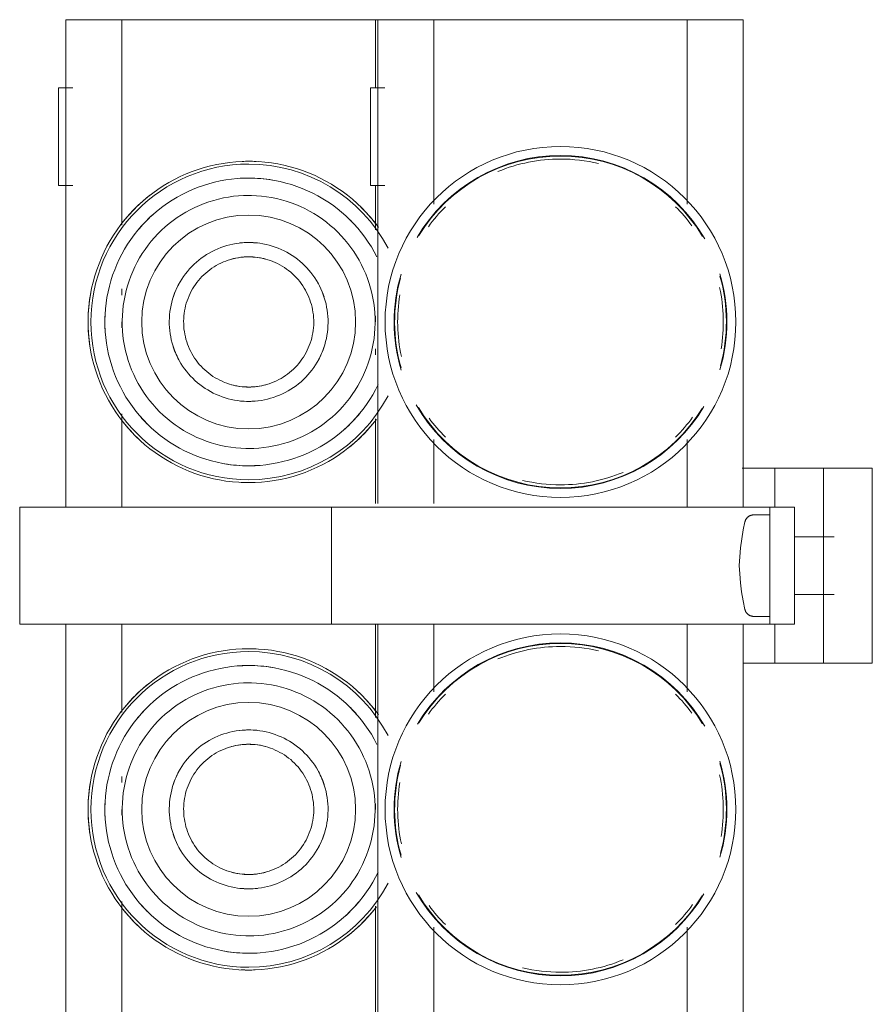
# Model space of a CAD drawing. Header units: millimetres. Extents: x 25610 to 48924, y 4737 to 39616.
# Tile 35 of 73: x 33572 to 33659, y 36731 to 36832. Entities that reach past the tile are written whole.
import ezdxf

# ---------------------------------------------------------------- set-up
doc = ezdxf.new("R2010")
doc.units = ezdxf.units.MM
doc.linetypes.add('ADSK_Скрыто', pattern=[300, 150, -150])
doc.layers.add('A-DETL-____-HDLN', color=90, linetype='ADSK_Скрыто', lineweight=9)
doc.layers.add('M-EQPM-____-OTLN', color=50, linetype='Continuous', lineweight=20)

# ---------------------------------------------------------------- blocks, each defined once
blk = doc.blocks.new('ADSK_Коллектор с регулирующими клапанами и расходомерами - N4-1658286-В_Этаж 02_Водопровод')
at = {"layer": 'A-DETL-____-HDLN', "flags": 128}
for points in [[(51.23, -16.96), (51.2, -16.94), (51.17, -16.92), (51.14, -16.9), (51.12, -16.88), (51.09, -16.85), (51.06, -16.83), (51.04, -16.8), (51.01, -16.77), (50.99, -16.75), (50.97, -16.72), (50.95, -16.69), (50.93, -16.66)], [(61.08, -16.64), (61.06, -16.67), (61.04, -16.7), (61.02, -16.73), (61, -16.76), (60.98, -16.79), (60.95, -16.81), (60.93, -16.84), (60.9, -16.86), (60.87, -16.89), (60.84, -16.91), (60.82, -16.93), (60.79, -16.95), (60.75, -16.97)]]:
    blk.add_lwpolyline(points, dxfattribs=at)
at = {"layer": 'M-EQPM-____-OTLN'}
for p, q in [((46, -5.17), (46, -4)), ((46, -4), (56, -4)), ((56, -4), (66, -4)), ((66, -4), (66, -5.17)), ((46, -6.66), (46, -5.17)), ((66, -5.17), (66, -6.66)), ((46, -6.66), (46, -9)), ((66, -9), (66, -6.66)), ((53.04, -7.93), (53.04, -12)), ((58.96, -12), (58.96, -7.93)), ((46, -9), (66, -9)), ((46, -10.17), (46, -9)), ((66, -9), (66, -10.17)), ((46, -11.66), (46, -10.17)), ((66, -10.17), (66, -11.66)), ((46, -11.66), (46, -14)), ((50, -14.5), (50, -12)), ((62, -12), (50, -12)), ((62, -12), (62, -14.5)), ((66, -14), (66, -11.66)), ((46, -14), (50, -14)), ((46, -17.36), (46, -14)), ((62, -14), (66, -14)), ((66, -14), (66, -17.25)), ((50, -18.5), (50, -14.5)), ((50, -14.5), (62, -14.5)), ((50.8, -14.5), (50.8, -16.19)), ((61.2, -16.19), (61.2, -14.5)), ((62, -14.5), (62, -18.5)), ((50, -17.25), (0, -17.25)), ((0, -17.25), (0, -22.45)), ((199.99, -17.25), (62, -17.25)), ((50, -53), (50, -18.5)), ((62, -18.5), (62, -53)), ((0, -23), (0, -22.45)), ((18.93, -23), (0, -23)), ((0, -23), (0, -24)), ((50, -23), (43.07, -23)), ((68.93, -23), (62, -23)), ((118.93, -23), (93.07, -23)), ((0, -48), (0, -24)), ((0, -48), (0, -49)), ((0, -49), (18.93, -49)), ((0, -49.55), (0, -49)), ((43.07, -49), (49.62, -49)), ((62, -49), (68.93, -49)), ((93.07, -49), (118.93, -49)), ((0, -49.55), (0, -54.75)), ((50, -53), (50, -59.5)), ((62, -59.5), (62, -53)), ((7, -54.03), (7, -55.5)), ((17, -55.5), (17, -54.03)), ((0, -54.75), (49.62, -54.75)), ((0, -55), (0, -54.75)), ((7, -55), (0, -55)), ((0, -55), (0, -56)), ((7, -55.5), (17, -55.5)), ((21.56, -55), (17, -55)), ((31, -55), (30.39, -55)), ((34.38, -55), (33.76, -55)), ((49.62, -55), (40.94, -55)), ((62, -54.75), (199.99, -54.75)), ((71.56, -55), (62, -55)), ((81, -55), (80.39, -55)), ((121.56, -55), (90.94, -55)), ((0, -80), (0, -56)), ((50, -59.5), (62, -59.5)), ((50, -85), (50, -59.5)), ((62, -59.5), (62, -85)), ((0, -80), (0, -81)), ((0, -81), (21.06, -81)), ((0, -81.55), (0, -81)), ((0, -81.55), (0, -86.75)), ((27.62, -81), (28.24, -81)), ((31, -81), (31.61, -81)), ((40.44, -81), (50, -81)), ((62, -81), (71.06, -81)), ((77.62, -81), (78.24, -81)), ((81, -81), (81.61, -81)), ((90.44, -81), (121.06, -81)), ((50, -85), (50, -91.5)), ((62, -91.5), (62, -85)), ((0, -86.75), (50, -86.75)), ((7, -86.03), (7, -87.5)), ((17, -87.5), (17, -86.03)), ((62, -86.75), (199.99, -86.75)), ((7, -87.5), (17, -87.5)), ((50, -91.5), (62, -91.5))]:
    blk.add_line(p, q, dxfattribs=at)
at = {"layer": 'M-EQPM-____-OTLN', "flags": 128}
for points in [[(51.5, -17.07), (51.46, -17.06), (51.43, -17.05), (51.39, -17.04), (51.36, -17.03), (51.33, -17.01), (51.3, -17), (51.26, -16.98), (51.23, -16.96), (51.2, -16.94), (51.17, -16.92), (51.14, -16.9), (51.12, -16.88), (51.09, -16.85), (51.06, -16.83), (51.04, -16.8), (51.01, -16.77), (50.99, -16.75), (50.97, -16.72), (50.95, -16.69), (50.93, -16.66), (50.91, -16.63), (50.89, -16.59), (50.88, -16.56), (50.87, -16.53), (50.85, -16.49), (50.84, -16.46), (50.83, -16.42), (50.82, -16.39), (50.82, -16.35), (50.81, -16.32), (50.8, -16.28), (50.8, -16.25), (50.8, -16.21), (50.8, -16.19)], [(56, -17.65), (55.08, -17.61), (54.16, -17.52), (53.24, -17.4), (52.33, -17.25), (51.5, -17.07)], [(60.5, -17.07), (59.6, -17.26), (58.69, -17.41), (57.77, -17.53), (56.85, -17.61), (56, -17.65)], [(61.2, -16.19), (61.2, -16.23), (61.2, -16.26), (61.19, -16.3), (61.19, -16.33), (61.18, -16.37), (61.17, -16.4), (61.16, -16.44), (61.15, -16.47), (61.14, -16.51), (61.13, -16.54), (61.11, -16.57), (61.1, -16.61), (61.08, -16.64), (61.06, -16.67), (61.04, -16.7), (61.02, -16.73), (61, -16.76), (60.98, -16.79), (60.95, -16.81), (60.93, -16.84), (60.9, -16.86), (60.87, -16.89), (60.84, -16.91), (60.82, -16.93), (60.79, -16.95), (60.75, -16.97), (60.72, -16.99), (60.69, -17), (60.66, -17.02), (60.62, -17.03), (60.59, -17.04), (60.56, -17.05), (60.52, -17.06), (60.5, -17.07)], [(21.3, -54.67), (20.77, -55.07), (20.27, -55.49), (19.77, -55.93), (19.3, -56.39), (18.85, -56.87), (18.41, -57.36), (17.99, -57.87), (17.6, -58.4), (17.23, -58.95), (16.88, -59.5), (16.55, -60.07), (16.24, -60.66), (15.96, -61.25), (15.7, -61.86), (15.47, -62.48), (15.26, -63.1), (15.08, -63.74), (14.92, -64.38), (14.79, -65.02), (14.68, -65.67), (14.6, -66.33), (14.55, -66.99), (14.52, -67.64), (14.52, -68)], [(24.33, -54.84), (23.81, -55.12), (23.3, -55.41), (22.8, -55.73), (22.32, -56.07), (21.85, -56.43), (21.39, -56.8), (20.95, -57.2), (20.53, -57.61), (20.12, -58.03), (19.73, -58.48), (19.36, -58.93), (19, -59.41), (18.67, -59.89), (18.36, -60.39), (18.06, -60.91), (17.79, -61.43), (17.54, -61.96), (17.31, -62.5), (17.1, -63.06), (16.91, -63.62), (16.75, -64.18), (16.61, -64.76), (16.49, -65.34), (16.39, -65.92), (16.32, -66.5), (16.27, -67.09), (16.25, -67.68), (16.24, -68)], [(43.98, -68), (43.97, -67.48), (43.94, -66.96), (43.89, -66.45), (43.81, -65.93), (43.72, -65.42), (43.61, -64.92), (43.47, -64.41), (43.32, -63.92), (43.15, -63.43), (42.95, -62.95), (42.74, -62.47), (42.51, -62.01), (42.26, -61.55), (42, -61.11), (41.71, -60.67), (41.41, -60.25), (41.09, -59.84), (40.76, -59.44), (40.41, -59.06), (40.04, -58.69), (39.66, -58.34), (39.27, -58), (38.86, -57.67), (38.44, -57.37), (38.01, -57.08), (37.57, -56.81), (37.12, -56.55), (36.65, -56.32), (36.18, -56.1), (35.7, -55.9), (35.22, -55.73), (34.72, -55.57), (34.22, -55.43), (33.72, -55.31), (33.21, -55.21), (32.69, -55.13), (32.18, -55.08), (31.66, -55.04), (31.14, -55.02), (30.62, -55.03), (30.1, -55.05), (29.59, -55.1), (29.07, -55.17), (28.56, -55.25), (28.05, -55.36), (27.55, -55.49), (27.05, -55.64), (26.56, -55.8), (26.08, -55.99), (25.6, -56.2), (25.13, -56.42), (24.67, -56.67), (24.23, -56.93), (23.79, -57.21), (23.36, -57.51), (22.95, -57.82), (22.55, -58.15), (22.16, -58.5), (21.79, -58.86), (21.43, -59.23), (21.09, -59.62), (20.76, -60.03), (20.45, -60.44), (20.16, -60.87), (19.88, -61.31), (19.62, -61.76), (19.38, -62.22), (19.16, -62.69), (18.96, -63.17), (18.77, -63.65), (18.61, -64.14), (18.46, -64.64), (18.34, -65.15), (18.24, -65.66), (18.15, -66.17), (18.09, -66.68), (18.05, -67.2), (18.02, -67.72), (18.02, -68)], [(45.76, -68), (45.74, -67.41), (45.71, -66.82), (45.65, -66.23), (45.57, -65.65), (45.46, -65.07), (45.33, -64.49), (45.18, -63.92), (45.01, -63.36), (44.81, -62.8), (44.59, -62.25), (44.35, -61.71), (44.09, -61.19), (43.81, -60.67), (43.5, -60.16), (43.18, -59.67), (42.84, -59.19), (42.47, -58.72), (42.09, -58.27), (41.7, -57.83), (41.28, -57.41), (40.85, -57.01), (40.4, -56.63), (39.94, -56.26), (39.46, -55.91), (38.97, -55.58), (38.47, -55.27), (37.95, -54.99), (37.43, -54.72)], [(47.48, -68), (47.47, -67.34), (47.43, -66.68), (47.36, -66.03), (47.27, -65.37), (47.15, -64.73), (47.01, -64.08), (46.84, -63.44), (46.65, -62.82), (46.43, -62.19), (46.18, -61.58), (45.91, -60.98), (45.62, -60.39), (45.3, -59.81), (44.97, -59.24), (44.6, -58.69), (44.22, -58.16), (43.82, -57.64), (43.39, -57.13), (42.95, -56.64), (42.48, -56.18), (42, -55.73), (41.5, -55.3), (40.99, -54.89)], [(71.3, -54.67), (70.77, -55.07), (70.27, -55.49), (69.77, -55.93), (69.3, -56.39), (68.85, -56.87), (68.41, -57.36), (67.99, -57.87), (67.6, -58.4), (67.23, -58.95), (66.88, -59.5), (66.55, -60.07), (66.24, -60.66), (65.96, -61.25), (65.7, -61.86), (65.47, -62.48), (65.26, -63.1), (65.08, -63.74), (64.92, -64.38), (64.79, -65.02), (64.68, -65.67), (64.6, -66.33), (64.55, -66.99), (64.52, -67.64), (64.52, -68)], [(74.33, -54.84), (73.81, -55.12), (73.3, -55.41), (72.8, -55.73), (72.32, -56.07), (71.85, -56.43), (71.39, -56.8), (70.95, -57.2), (70.53, -57.61), (70.12, -58.03), (69.73, -58.48), (69.36, -58.93), (69, -59.41), (68.67, -59.89), (68.36, -60.39), (68.06, -60.91), (67.79, -61.43), (67.54, -61.96), (67.31, -62.5), (67.1, -63.06), (66.91, -63.62), (66.75, -64.18), (66.61, -64.76), (66.49, -65.34), (66.39, -65.92), (66.32, -66.5), (66.27, -67.09), (66.25, -67.68), (66.24, -68)], [(93.98, -68), (93.97, -67.48), (93.94, -66.96), (93.89, -66.45), (93.81, -65.93), (93.72, -65.42), (93.61, -64.92), (93.47, -64.41), (93.32, -63.92), (93.15, -63.43), (92.95, -62.95), (92.74, -62.47), (92.51, -62.01), (92.26, -61.55), (92, -61.11), (91.71, -60.67), (91.41, -60.25), (91.09, -59.84), (90.76, -59.44), (90.41, -59.06), (90.04, -58.69), (89.66, -58.34), (89.27, -58), (88.86, -57.67), (88.44, -57.37), (88.01, -57.08), (87.57, -56.81), (87.12, -56.55), (86.65, -56.32), (86.18, -56.1), (85.7, -55.9), (85.22, -55.73), (84.72, -55.57), (84.22, -55.43), (83.72, -55.31), (83.21, -55.21), (82.69, -55.13), (82.18, -55.08), (81.66, -55.04), (81.14, -55.02), (80.62, -55.03), (80.1, -55.05), (79.59, -55.1), (79.07, -55.17), (78.56, -55.25), (78.05, -55.36), (77.55, -55.49), (77.05, -55.64), (76.56, -55.8), (76.08, -55.99), (75.6, -56.2), (75.13, -56.42), (74.67, -56.67), (74.23, -56.93), (73.79, -57.21), (73.36, -57.51), (72.95, -57.82), (72.55, -58.15), (72.16, -58.5), (71.79, -58.86), (71.43, -59.23), (71.09, -59.62), (70.76, -60.03), (70.45, -60.44), (70.16, -60.87), (69.88, -61.31), (69.62, -61.76), (69.38, -62.22), (69.16, -62.69), (68.96, -63.17), (68.77, -63.65), (68.61, -64.14), (68.46, -64.64), (68.34, -65.15), (68.24, -65.66), (68.15, -66.17), (68.09, -66.68), (68.05, -67.2), (68.02, -67.72), (68.02, -68)], [(95.76, -68), (95.74, -67.41), (95.71, -66.82), (95.65, -66.23), (95.57, -65.65), (95.46, -65.07), (95.33, -64.49), (95.18, -63.92), (95.01, -63.36), (94.81, -62.8), (94.59, -62.25), (94.35, -61.71), (94.09, -61.19), (93.81, -60.67), (93.5, -60.16), (93.18, -59.67), (92.84, -59.19), (92.47, -58.72), (92.09, -58.27), (91.7, -57.83), (91.28, -57.41), (90.85, -57.01), (90.4, -56.63), (89.94, -56.26), (89.46, -55.91), (88.97, -55.58), (88.47, -55.27), (87.95, -54.99), (87.43, -54.72)], [(97.48, -68), (97.47, -67.34), (97.43, -66.68), (97.36, -66.03), (97.27, -65.37), (97.15, -64.73), (97.01, -64.08), (96.84, -63.44), (96.65, -62.82), (96.43, -62.19), (96.18, -61.58), (95.91, -60.98), (95.62, -60.39), (95.3, -59.81), (94.97, -59.24), (94.6, -58.69), (94.22, -58.16), (93.82, -57.64), (93.39, -57.13), (92.95, -56.64), (92.48, -56.18), (92, -55.73), (91.5, -55.3), (90.99, -54.89)], [(39.15, -68), (39.14, -67.67), (39.12, -67.35), (39.09, -67.02), (39.05, -66.7), (38.99, -66.38), (38.92, -66.06), (38.83, -65.75), (38.74, -65.44), (38.63, -65.13), (38.51, -64.83), (38.37, -64.53), (38.23, -64.24), (38.07, -63.95), (37.91, -63.67), (37.73, -63.4), (37.54, -63.13), (37.34, -62.88), (37.13, -62.63), (36.91, -62.39), (36.68, -62.15), (36.44, -61.93), (36.19, -61.72), (35.94, -61.52), (35.67, -61.32), (35.4, -61.14), (35.13, -60.97), (34.84, -60.81), (34.55, -60.66), (34.25, -60.53), (33.95, -60.4), (33.65, -60.29), (33.34, -60.19), (33.02, -60.1), (32.71, -60.03), (32.39, -59.97), (32.06, -59.92), (31.74, -59.88), (31.41, -59.86), (31.09, -59.85), (30.76, -59.85), (30.44, -59.87), (30.11, -59.9), (29.79, -59.94), (29.47, -60), (29.15, -60.06), (28.83, -60.14), (28.52, -60.24), (28.21, -60.34), (27.91, -60.46), (27.61, -60.59), (27.31, -60.73), (27.03, -60.88), (26.75, -61.05), (26.47, -61.22), (26.2, -61.41), (25.94, -61.61), (25.69, -61.82), (25.45, -62.03), (25.22, -62.26), (24.99, -62.49), (24.77, -62.74), (24.57, -62.99), (24.37, -63.25), (24.19, -63.52), (24.02, -63.8), (23.85, -64.08), (23.7, -64.37), (23.56, -64.66), (23.44, -64.96), (23.32, -65.27), (23.22, -65.58), (23.13, -65.89), (23.05, -66.21), (22.98, -66.53), (22.93, -66.85), (22.89, -67.17), (22.87, -67.5), (22.85, -67.82), (22.85, -68)], [(89.15, -68), (89.14, -67.67), (89.12, -67.35), (89.09, -67.02), (89.05, -66.7), (88.99, -66.38), (88.92, -66.06), (88.83, -65.75), (88.74, -65.44), (88.63, -65.13), (88.51, -64.83), (88.37, -64.53), (88.23, -64.24), (88.07, -63.95), (87.91, -63.67), (87.73, -63.4), (87.54, -63.13), (87.34, -62.88), (87.13, -62.63), (86.91, -62.39), (86.68, -62.15), (86.44, -61.93), (86.19, -61.72), (85.94, -61.52), (85.67, -61.32), (85.4, -61.14), (85.13, -60.97), (84.84, -60.81), (84.55, -60.66), (84.25, -60.53), (83.95, -60.4), (83.65, -60.29), (83.34, -60.19), (83.02, -60.1), (82.71, -60.03), (82.39, -59.97), (82.06, -59.92), (81.74, -59.88), (81.41, -59.86), (81.09, -59.85), (80.76, -59.85), (80.44, -59.87), (80.11, -59.9), (79.79, -59.94), (79.47, -60), (79.15, -60.06), (78.83, -60.14), (78.52, -60.24), (78.21, -60.34), (77.91, -60.46), (77.61, -60.59), (77.31, -60.73), (77.03, -60.88), (76.75, -61.05), (76.47, -61.22), (76.2, -61.41), (75.94, -61.61), (75.69, -61.82), (75.45, -62.03), (75.22, -62.26), (74.99, -62.49), (74.77, -62.74), (74.57, -62.99), (74.37, -63.25), (74.19, -63.52), (74.02, -63.8), (73.85, -64.08), (73.7, -64.37), (73.56, -64.66), (73.44, -64.96), (73.32, -65.27), (73.22, -65.58), (73.13, -65.89), (73.05, -66.21), (72.98, -66.53), (72.93, -66.85), (72.89, -67.17), (72.87, -67.5), (72.85, -67.82), (72.85, -68)], [(37.68, -68), (37.67, -67.73), (37.65, -67.47), (37.63, -67.2), (37.59, -66.94), (37.54, -66.67), (37.48, -66.41), (37.42, -66.16), (37.34, -65.9), (37.25, -65.65), (37.15, -65.4), (37.04, -65.16), (36.92, -64.92), (36.79, -64.68), (36.66, -64.45), (36.51, -64.23), (36.35, -64.01), (36.19, -63.8), (36.02, -63.6), (35.84, -63.4), (35.65, -63.21), (35.46, -63.03), (35.25, -62.85), (35.04, -62.69), (34.83, -62.53), (34.61, -62.38), (34.38, -62.24), (34.15, -62.11), (33.91, -61.99), (33.67, -61.88), (33.42, -61.78), (33.17, -61.69), (32.91, -61.6), (32.66, -61.53), (32.4, -61.47), (32.13, -61.42), (31.87, -61.38), (31.61, -61.35), (31.34, -61.33), (31.07, -61.32), (30.81, -61.33), (30.54, -61.34), (30.27, -61.36), (30.01, -61.4), (29.74, -61.44), (29.48, -61.5), (29.22, -61.56), (28.97, -61.64), (28.72, -61.73), (28.47, -61.82), (28.22, -61.93), (27.98, -62.05), (27.75, -62.17), (27.52, -62.31), (27.29, -62.45), (27.07, -62.6), (26.86, -62.76), (26.65, -62.93), (26.45, -63.11), (26.26, -63.3), (26.08, -63.49), (25.9, -63.69), (25.73, -63.9), (25.57, -64.11), (25.42, -64.33), (25.28, -64.56), (25.15, -64.79), (25.02, -65.03), (24.91, -65.27), (24.8, -65.51), (24.71, -65.76), (24.63, -66.02), (24.55, -66.27), (24.49, -66.53), (24.43, -66.79), (24.39, -67.06), (24.36, -67.32), (24.34, -67.59), (24.33, -67.86), (24.32, -68)], [(87.68, -68), (87.67, -67.73), (87.65, -67.47), (87.63, -67.2), (87.59, -66.94), (87.54, -66.67), (87.48, -66.41), (87.42, -66.16), (87.34, -65.9), (87.25, -65.65), (87.15, -65.4), (87.04, -65.16), (86.92, -64.92), (86.79, -64.68), (86.66, -64.45), (86.51, -64.23), (86.35, -64.01), (86.19, -63.8), (86.02, -63.6), (85.84, -63.4), (85.65, -63.21), (85.46, -63.03), (85.25, -62.85), (85.04, -62.69), (84.83, -62.53), (84.61, -62.38), (84.38, -62.24), (84.15, -62.11), (83.91, -61.99), (83.67, -61.88), (83.42, -61.78), (83.17, -61.69), (82.91, -61.6), (82.66, -61.53), (82.4, -61.47), (82.13, -61.42), (81.87, -61.38), (81.61, -61.35), (81.34, -61.33), (81.07, -61.32), (80.81, -61.33), (80.54, -61.34), (80.27, -61.36), (80.01, -61.4), (79.74, -61.44), (79.48, -61.5), (79.22, -61.56), (78.97, -61.64), (78.72, -61.73), (78.47, -61.82), (78.22, -61.93), (77.98, -62.05), (77.75, -62.17), (77.52, -62.31), (77.29, -62.45), (77.07, -62.6), (76.86, -62.76), (76.65, -62.93), (76.45, -63.11), (76.26, -63.3), (76.08, -63.49), (75.9, -63.69), (75.73, -63.9), (75.57, -64.11), (75.42, -64.33), (75.28, -64.56), (75.15, -64.79), (75.02, -65.03), (74.91, -65.27), (74.8, -65.51), (74.71, -65.76), (74.63, -66.02), (74.55, -66.27), (74.49, -66.53), (74.43, -66.79), (74.39, -67.06), (74.36, -67.32), (74.34, -67.59), (74.33, -67.86), (74.32, -68)], [(14.52, -68), (14.53, -68.66), (14.57, -69.32), (14.64, -69.97), (14.73, -70.63), (14.85, -71.27), (14.99, -71.92), (15.16, -72.56), (15.35, -73.18), (15.57, -73.81), (15.82, -74.42), (16.09, -75.02), (16.38, -75.61), (16.7, -76.19), (17.03, -76.76), (17.4, -77.31), (17.78, -77.84), (18.18, -78.36), (18.61, -78.87), (19.05, -79.36), (19.52, -79.82), (20, -80.27), (20.5, -80.7), (21.01, -81.11), (21.55, -81.5), (22.09, -81.87), (22.66, -82.21), (23.23, -82.54), (23.82, -82.84), (24.42, -83.11), (25.03, -83.36), (25.65, -83.59), (26.27, -83.79), (26.91, -83.97), (27.55, -84.12), (28.2, -84.24), (28.85, -84.34), (29.51, -84.42), (30.16, -84.46), (30.82, -84.48), (31.48, -84.48), (32.14, -84.44), (32.8, -84.38), (33.45, -84.3), (34.1, -84.19), (34.74, -84.05), (35.38, -83.89), (36.02, -83.7), (36.64, -83.49), (37.25, -83.25), (37.86, -82.99), (38.45, -82.7), (39.04, -82.39), (39.6, -82.06), (40.16, -81.7), (40.7, -81.33), (41.23, -80.93), (41.73, -80.51), (42.23, -80.07), (42.7, -79.61), (43.15, -79.13), (43.59, -78.64), (44.01, -78.13), (44.4, -77.6), (44.77, -77.05), (45.12, -76.5), (45.45, -75.93), (45.76, -75.34), (46.04, -74.75), (46.3, -74.14), (46.53, -73.52), (46.74, -72.9), (46.92, -72.26), (47.08, -71.62), (47.21, -70.98), (47.32, -70.33), (47.4, -69.67), (47.45, -69.01), (47.48, -68.36), (47.48, -68)], [(16.24, -68), (16.26, -68.59), (16.29, -69.18), (16.35, -69.77), (16.43, -70.35), (16.54, -70.93), (16.67, -71.51), (16.82, -72.08), (16.99, -72.64), (17.19, -73.2), (17.41, -73.75), (17.65, -74.29), (17.91, -74.81), (18.19, -75.33), (18.5, -75.84), (18.82, -76.33), (19.16, -76.81), (19.53, -77.28), (19.91, -77.73), (20.3, -78.17), (20.72, -78.59), (21.15, -78.99), (21.6, -79.37), (22.06, -79.74), (22.54, -80.09), (23.03, -80.42), (23.53, -80.73), (24.05, -81.01), (24.57, -81.28), (25.11, -81.53), (25.65, -81.75), (26.21, -81.96), (26.77, -82.14), (27.34, -82.29), (27.91, -82.43), (28.49, -82.54), (29.08, -82.63), (29.66, -82.69), (30.25, -82.74), (30.84, -82.75), (31.43, -82.75), (32.02, -82.72), (32.61, -82.67), (33.19, -82.59), (33.78, -82.49), (34.35, -82.37), (34.92, -82.22), (35.49, -82.06), (36.05, -81.87), (36.6, -81.65), (37.14, -81.42), (37.67, -81.16), (38.19, -80.88), (38.7, -80.59), (39.2, -80.27), (39.68, -79.93), (40.15, -79.57), (40.61, -79.2), (41.05, -78.8), (41.47, -78.39), (41.88, -77.97), (42.27, -77.52), (42.64, -77.07), (43, -76.59), (43.33, -76.11), (43.64, -75.61), (43.94, -75.09), (44.21, -74.57), (44.46, -74.04), (44.69, -73.5), (44.9, -72.94), (45.09, -72.38), (45.25, -71.82), (45.39, -71.24), (45.51, -70.66), (45.61, -70.08), (45.68, -69.5), (45.73, -68.91), (45.75, -68.32), (45.76, -68)], [(18.02, -68), (18.03, -68.52), (18.06, -69.04), (18.11, -69.55), (18.19, -70.07), (18.28, -70.58), (18.39, -71.08), (18.53, -71.59), (18.68, -72.08), (18.85, -72.57), (19.05, -73.05), (19.26, -73.53), (19.49, -73.99), (19.74, -74.45), (20, -74.89), (20.29, -75.33), (20.59, -75.75), (20.91, -76.16), (21.24, -76.56), (21.59, -76.94), (21.96, -77.31), (22.34, -77.66), (22.73, -78), (23.14, -78.33), (23.56, -78.63), (23.99, -78.92), (24.43, -79.19), (24.88, -79.45), (25.35, -79.68), (25.82, -79.9), (26.3, -80.1), (26.78, -80.27), (27.28, -80.43), (27.78, -80.57), (28.28, -80.69), (28.79, -80.79), (29.31, -80.87), (29.82, -80.92), (30.34, -80.96), (30.86, -80.98), (31.38, -80.97), (31.9, -80.95), (32.41, -80.9), (32.93, -80.83), (33.44, -80.75), (33.95, -80.64), (34.45, -80.51), (34.95, -80.36), (35.44, -80.2), (35.92, -80.01), (36.4, -79.8), (36.87, -79.58), (37.33, -79.33), (37.77, -79.07), (38.21, -78.79), (38.64, -78.49), (39.05, -78.18), (39.45, -77.85), (39.84, -77.5), (40.21, -77.14), (40.57, -76.77), (40.91, -76.38), (41.24, -75.97), (41.55, -75.56), (41.84, -75.13), (42.12, -74.69), (42.38, -74.24), (42.62, -73.78), (42.84, -73.31), (43.04, -72.83), (43.23, -72.35), (43.39, -71.86), (43.54, -71.36), (43.66, -70.85), (43.76, -70.34), (43.85, -69.83), (43.91, -69.32), (43.95, -68.8), (43.98, -68.28), (43.98, -68)], [(22.85, -68), (22.86, -68.33), (22.88, -68.65), (22.91, -68.98), (22.95, -69.3), (23.01, -69.62), (23.08, -69.94), (23.17, -70.25), (23.26, -70.56), (23.37, -70.87), (23.49, -71.17), (23.63, -71.47), (23.77, -71.76), (23.93, -72.05), (24.09, -72.33), (24.27, -72.6), (24.46, -72.87), (24.66, -73.12), (24.87, -73.37), (25.09, -73.61), (25.32, -73.85), (25.56, -74.07), (25.81, -74.28), (26.06, -74.48), (26.33, -74.68), (26.6, -74.86), (26.87, -75.03), (27.16, -75.19), (27.45, -75.34), (27.75, -75.47), (28.05, -75.6), (28.35, -75.71), (28.66, -75.81), (28.98, -75.9), (29.29, -75.97), (29.61, -76.03), (29.94, -76.08), (30.26, -76.12), (30.59, -76.14), (30.91, -76.15), (31.24, -76.15), (31.56, -76.13), (31.89, -76.1), (32.21, -76.06), (32.53, -76), (32.85, -75.94), (33.17, -75.86), (33.48, -75.76), (33.79, -75.66), (34.09, -75.54), (34.39, -75.41), (34.69, -75.27), (34.97, -75.12), (35.25, -74.95), (35.53, -74.78), (35.8, -74.59), (36.06, -74.39), (36.31, -74.18), (36.55, -73.97), (36.78, -73.74), (37.01, -73.51), (37.23, -73.26), (37.43, -73.01), (37.63, -72.75), (37.81, -72.48), (37.98, -72.2), (38.15, -71.92), (38.3, -71.63), (38.44, -71.34), (38.56, -71.04), (38.68, -70.73), (38.78, -70.42), (38.87, -70.11), (38.95, -69.79), (39.02, -69.47), (39.07, -69.15), (39.11, -68.83), (39.13, -68.5), (39.15, -68.18), (39.15, -68)], [(24.32, -68), (24.33, -68.27), (24.35, -68.53), (24.37, -68.8), (24.41, -69.06), (24.46, -69.33), (24.52, -69.59), (24.58, -69.84), (24.66, -70.1), (24.75, -70.35), (24.85, -70.6), (24.96, -70.84), (25.08, -71.08), (25.21, -71.32), (25.34, -71.55), (25.49, -71.77), (25.65, -71.99), (25.81, -72.2), (25.98, -72.4), (26.16, -72.6), (26.35, -72.79), (26.54, -72.97), (26.75, -73.15), (26.96, -73.31), (27.17, -73.47), (27.39, -73.62), (27.62, -73.76), (27.85, -73.89), (28.09, -74.01), (28.33, -74.12), (28.58, -74.22), (28.83, -74.31), (29.09, -74.4), (29.34, -74.47), (29.6, -74.53), (29.87, -74.58), (30.13, -74.62), (30.39, -74.65), (30.66, -74.67), (30.93, -74.68), (31.19, -74.67), (31.46, -74.66), (31.73, -74.64), (31.99, -74.6), (32.26, -74.56), (32.52, -74.5), (32.78, -74.44), (33.03, -74.36), (33.28, -74.27), (33.53, -74.18), (33.78, -74.07), (34.02, -73.95), (34.25, -73.83), (34.48, -73.69), (34.71, -73.55), (34.93, -73.4), (35.14, -73.24), (35.35, -73.07), (35.55, -72.89), (35.74, -72.7), (35.92, -72.51), (36.1, -72.31), (36.27, -72.1), (36.43, -71.89), (36.58, -71.67), (36.72, -71.44), (36.85, -71.21), (36.98, -70.97), (37.09, -70.73), (37.2, -70.49), (37.29, -70.24), (37.37, -69.98), (37.45, -69.73), (37.51, -69.47), (37.57, -69.21), (37.61, -68.94), (37.64, -68.68), (37.66, -68.41), (37.67, -68.14), (37.68, -68)], [(64.52, -68), (64.53, -68.66), (64.57, -69.32), (64.64, -69.97), (64.73, -70.63), (64.85, -71.27), (64.99, -71.92), (65.16, -72.56), (65.35, -73.18), (65.57, -73.81), (65.82, -74.42), (66.09, -75.02), (66.38, -75.61), (66.7, -76.19), (67.03, -76.76), (67.4, -77.31), (67.78, -77.84), (68.18, -78.36), (68.61, -78.87), (69.05, -79.36), (69.52, -79.82), (70, -80.27), (70.5, -80.7), (71.01, -81.11), (71.55, -81.5), (72.09, -81.87), (72.66, -82.21), (73.23, -82.54), (73.82, -82.84), (74.42, -83.11), (75.03, -83.36), (75.65, -83.59), (76.27, -83.79), (76.91, -83.97), (77.55, -84.12), (78.2, -84.24), (78.85, -84.34), (79.51, -84.42), (80.16, -84.46), (80.82, -84.48), (81.48, -84.48), (82.14, -84.44), (82.8, -84.38), (83.45, -84.3), (84.1, -84.19), (84.74, -84.05), (85.38, -83.89), (86.02, -83.7), (86.64, -83.49), (87.25, -83.25), (87.86, -82.99), (88.45, -82.7), (89.04, -82.39), (89.6, -82.06), (90.16, -81.7), (90.7, -81.33), (91.23, -80.93), (91.73, -80.51), (92.23, -80.07), (92.7, -79.61), (93.15, -79.13), (93.59, -78.64), (94.01, -78.13), (94.4, -77.6), (94.77, -77.05), (95.12, -76.5), (95.45, -75.93), (95.76, -75.34), (96.04, -74.75), (96.3, -74.14), (96.53, -73.52), (96.74, -72.9), (96.92, -72.26), (97.08, -71.62), (97.21, -70.98), (97.32, -70.33), (97.4, -69.67), (97.45, -69.01), (97.48, -68.36), (97.48, -68)], [(66.24, -68), (66.26, -68.59), (66.29, -69.18), (66.35, -69.77), (66.43, -70.35), (66.54, -70.93), (66.67, -71.51), (66.82, -72.08), (66.99, -72.64), (67.19, -73.2), (67.41, -73.75), (67.65, -74.29), (67.91, -74.81), (68.19, -75.33), (68.5, -75.84), (68.82, -76.33), (69.16, -76.81), (69.53, -77.28), (69.91, -77.73), (70.3, -78.17), (70.72, -78.59), (71.15, -78.99), (71.6, -79.37), (72.06, -79.74), (72.54, -80.09), (73.03, -80.42), (73.53, -80.73), (74.05, -81.01), (74.57, -81.28), (75.11, -81.53), (75.65, -81.75), (76.21, -81.96), (76.77, -82.14), (77.34, -82.29), (77.91, -82.43), (78.49, -82.54), (79.08, -82.63), (79.66, -82.69), (80.25, -82.74), (80.84, -82.75), (81.43, -82.75), (82.02, -82.72), (82.61, -82.67), (83.19, -82.59), (83.78, -82.49), (84.35, -82.37), (84.92, -82.22), (85.49, -82.06), (86.05, -81.87), (86.6, -81.65), (87.14, -81.42), (87.67, -81.16), (88.19, -80.88), (88.7, -80.59), (89.2, -80.27), (89.68, -79.93), (90.15, -79.57), (90.61, -79.2), (91.05, -78.8), (91.47, -78.39), (91.88, -77.97), (92.27, -77.52), (92.64, -77.07), (93, -76.59), (93.33, -76.11), (93.64, -75.61), (93.94, -75.09), (94.21, -74.57), (94.46, -74.04), (94.69, -73.5), (94.9, -72.94), (95.09, -72.38), (95.25, -71.82), (95.39, -71.24), (95.51, -70.66), (95.61, -70.08), (95.68, -69.5), (95.73, -68.91), (95.75, -68.32), (95.76, -68)], [(68.02, -68), (68.03, -68.52), (68.06, -69.04), (68.11, -69.55), (68.19, -70.07), (68.28, -70.58), (68.39, -71.08), (68.53, -71.59), (68.68, -72.08), (68.85, -72.57), (69.05, -73.05), (69.26, -73.53), (69.49, -73.99), (69.74, -74.45), (70, -74.89), (70.29, -75.33), (70.59, -75.75), (70.91, -76.16), (71.24, -76.56), (71.59, -76.94), (71.96, -77.31), (72.34, -77.66), (72.73, -78), (73.14, -78.33), (73.56, -78.63), (73.99, -78.92), (74.43, -79.19), (74.88, -79.45), (75.35, -79.68), (75.82, -79.9), (76.3, -80.1), (76.78, -80.27), (77.28, -80.43), (77.78, -80.57), (78.28, -80.69), (78.79, -80.79), (79.31, -80.87), (79.82, -80.92), (80.34, -80.96), (80.86, -80.98), (81.38, -80.97), (81.9, -80.95), (82.41, -80.9), (82.93, -80.83), (83.44, -80.75), (83.95, -80.64), (84.45, -80.51), (84.95, -80.36), (85.44, -80.2), (85.92, -80.01), (86.4, -79.8), (86.87, -79.58), (87.33, -79.33), (87.77, -79.07), (88.21, -78.79), (88.64, -78.49), (89.05, -78.18), (89.45, -77.85), (89.84, -77.5), (90.21, -77.14), (90.57, -76.77), (90.91, -76.38), (91.24, -75.97), (91.55, -75.56), (91.84, -75.13), (92.12, -74.69), (92.38, -74.24), (92.62, -73.78), (92.84, -73.31), (93.04, -72.83), (93.23, -72.35), (93.39, -71.86), (93.54, -71.36), (93.66, -70.85), (93.76, -70.34), (93.85, -69.83), (93.91, -69.32), (93.95, -68.8), (93.98, -68.28), (93.98, -68)], [(72.85, -68), (72.86, -68.33), (72.88, -68.65), (72.91, -68.98), (72.95, -69.3), (73.01, -69.62), (73.08, -69.94), (73.17, -70.25), (73.26, -70.56), (73.37, -70.87), (73.49, -71.17), (73.63, -71.47), (73.77, -71.76), (73.93, -72.05), (74.09, -72.33), (74.27, -72.6), (74.46, -72.87), (74.66, -73.12), (74.87, -73.37), (75.09, -73.61), (75.32, -73.85), (75.56, -74.07), (75.81, -74.28), (76.06, -74.48), (76.33, -74.68), (76.6, -74.86), (76.87, -75.03), (77.16, -75.19), (77.45, -75.34), (77.75, -75.47), (78.05, -75.6), (78.35, -75.71), (78.66, -75.81), (78.98, -75.9), (79.29, -75.97), (79.61, -76.03), (79.94, -76.08), (80.26, -76.12), (80.59, -76.14), (80.91, -76.15), (81.24, -76.15), (81.56, -76.13), (81.89, -76.1), (82.21, -76.06), (82.53, -76), (82.85, -75.94), (83.17, -75.86), (83.48, -75.76), (83.79, -75.66), (84.09, -75.54), (84.39, -75.41), (84.69, -75.27), (84.97, -75.12), (85.25, -74.95), (85.53, -74.78), (85.8, -74.59), (86.06, -74.39), (86.31, -74.18), (86.55, -73.97), (86.78, -73.74), (87.01, -73.51), (87.23, -73.26), (87.43, -73.01), (87.63, -72.75), (87.81, -72.48), (87.98, -72.2), (88.15, -71.92), (88.3, -71.63), (88.44, -71.34), (88.56, -71.04), (88.68, -70.73), (88.78, -70.42), (88.87, -70.11), (88.95, -69.79), (89.02, -69.47), (89.07, -69.15), (89.11, -68.83), (89.13, -68.5), (89.15, -68.18), (89.15, -68)], [(74.32, -68), (74.33, -68.27), (74.35, -68.53), (74.37, -68.8), (74.41, -69.06), (74.46, -69.33), (74.52, -69.59), (74.58, -69.84), (74.66, -70.1), (74.75, -70.35), (74.85, -70.6), (74.96, -70.84), (75.08, -71.08), (75.21, -71.32), (75.34, -71.55), (75.49, -71.77), (75.65, -71.99), (75.81, -72.2), (75.98, -72.4), (76.16, -72.6), (76.35, -72.79), (76.54, -72.97), (76.75, -73.15), (76.96, -73.31), (77.17, -73.47), (77.39, -73.62), (77.62, -73.76), (77.85, -73.89), (78.09, -74.01), (78.33, -74.12), (78.58, -74.22), (78.83, -74.31), (79.09, -74.4), (79.34, -74.47), (79.6, -74.53), (79.87, -74.58), (80.13, -74.62), (80.39, -74.65), (80.66, -74.67), (80.93, -74.68), (81.19, -74.67), (81.46, -74.66), (81.73, -74.64), (81.99, -74.6), (82.26, -74.56), (82.52, -74.5), (82.78, -74.44), (83.03, -74.36), (83.28, -74.27), (83.53, -74.18), (83.78, -74.07), (84.02, -73.95), (84.25, -73.83), (84.48, -73.69), (84.71, -73.55), (84.93, -73.4), (85.14, -73.24), (85.35, -73.07), (85.55, -72.89), (85.74, -72.7), (85.92, -72.51), (86.1, -72.31), (86.27, -72.1), (86.43, -71.89), (86.58, -71.67), (86.72, -71.44), (86.85, -71.21), (86.98, -70.97), (87.09, -70.73), (87.2, -70.49), (87.29, -70.24), (87.37, -69.98), (87.45, -69.73), (87.51, -69.47), (87.57, -69.21), (87.61, -68.94), (87.64, -68.68), (87.66, -68.41), (87.67, -68.14), (87.68, -68)]]:
    blk.add_lwpolyline(points, dxfattribs=at)
at = {"layer": 'M-EQPM-____-OTLN'}
for centre, radius, start, end in [((31, -36), 18, 360, 180), ((81, -36), 18, 360, 180), ((31, -36), 17.08, 73.3382, 106.8084), ((31, -36), 17.02, 74.579, 106.0052), ((81, -36), 17.08, 73.3382, 106.8084), ((81, -36), 17.02, 74.579, 106.0052), ((31, -36), 16.71, 80.4736, 102.1893), ((81, -36), 16.71, 80.4736, 102.1893), ((31, -36), 17.08, 119.9177, 180), ((81, -36), 17.08, 119.9177, 180), ((31, -36), 17.02, 121.0131, 180), ((31, -36), 17.08, 360, 59.535), ((31, -36), 17.02, 360, 58.6128), ((81, -36), 17.02, 121.0131, 180), ((81, -36), 17.08, 360, 59.535), ((81, -36), 17.02, 360, 58.6128), ((31, -36), 16.71, 126.2173, 135), ((31, -36), 16.71, 45, 54.2318), ((81, -36), 16.71, 126.2173, 135), ((81, -36), 16.71, 45, 54.2318), ((31, -36), 16.71, 360, 22.5752), ((81, -36), 16.71, 360, 22.5752), ((31, -36), 16.71, 166.5542, 180), ((81, -36), 16.71, 166.5542, 180), ((31, -36), 18, 180, 360), ((31, -36), 17.08, 180, 239.535), ((31, -36), 17.02, 180, 238.6128), ((31, -36), 16.71, 180, 202.5752), ((31, -36), 17.08, 299.9177, 360), ((31, -36), 17.02, 301.0131, 360), ((31, -36), 16.71, 346.5542, 360), ((81, -36), 18, 180, 360), ((81, -36), 17.08, 180, 239.2744), ((81, -36), 17.02, 180, 238.6128), ((81, -36), 16.71, 180, 202.5752), ((81, -36), 17.08, 299.9177, 360), ((81, -36), 17.02, 301.0131, 360), ((81, -36), 16.71, 346.5542, 360), ((31, -36), 16.71, 225, 234.2318), ((31, -36), 16.71, 306.2173, 315), ((81, -36), 16.71, 225, 234.2318), ((81, -36), 16.71, 306.2173, 315), ((31, -36), 17.08, 253.3382, 286.8084), ((31, -36), 17.02, 254.579, 286.0052), ((31, -36), 16.71, 260.4736, 282.1893), ((81, -36), 17.08, 253.3382, 286.8084), ((81, -36), 17.02, 254.579, 286.0052), ((81, -36), 16.71, 260.4736, 282.1893), ((31, -68), 16.19, 117.9124, 180), ((31, -68), 16.19, 360, 62.0876), ((81, -68), 16.19, 117.9124, 180), ((81, -68), 16.19, 360, 62.0876), ((31, -68), 16.48, 127.7655, 135.6322), ((31, -68), 16.48, 37.9904, 50.9474), ((81, -68), 16.48, 127.7655, 137.2994), ((81, -68), 16.48, 37.9904, 50.9474), ((31, -68), 10.97, 0, 180), ((31, -68), 14.76, 131.4266, 135), ((31, -68), 14.76, 131.431, 135), ((31, -68), 14.76, 41.8759, 50.5662), ((31, -68), 14.76, 41.8721, 50.5593), ((81, -68), 10.97, 0, 180), ((81, -68), 14.76, 131.4266, 135), ((81, -68), 14.76, 131.431, 135), ((81, -68), 14.76, 41.8759, 50.5662), ((81, -68), 14.76, 41.8721, 50.5593), ((31, -68), 8.15, 108.3397, 120), ((31, -68), 8.15, 60, 72.044), ((81, -68), 8.15, 108.3397, 120), ((81, -68), 8.15, 60, 72.044), ((31, -68), 14.76, 170.2996, 180), ((31, -68), 14.76, 170.3017, 180), ((81, -68), 14.76, 170.2996, 180), ((81, -68), 14.76, 170.3017, 180), ((31, -68), 6.68, 164.5765, 180), ((31, -68), 6.68, 360, 15.4235), ((81, -68), 6.68, 164.5765, 180), ((81, -68), 6.68, 360, 15.4235), ((31, -68), 16.48, 177.3523, 180), ((31, -68), 8.15, 173.6045, 180), ((31, -68), 8.15, 360, 6.3988), ((31, -68), 14.76, 360, 3.3797), ((31, -68), 14.76, 360, 3.3756), ((31, -68), 16.48, 360, 2.3235), ((81, -68), 16.48, 177.3523, 180), ((81, -68), 8.15, 173.6045, 180), ((81, -68), 8.15, 360, 6.3988), ((81, -68), 14.76, 360, 3.3797), ((81, -68), 14.76, 360, 3.3756), ((81, -68), 16.48, 360, 2.3235), ((31, -68), 16.48, 180, 182.3235), ((31, -68), 16.19, 180, 360), ((31, -68), 14.76, 180, 183.3797), ((31, -68), 14.76, 180, 183.3756), ((31, -68), 10.97, 180, 0), ((31, -68), 8.15, 180, 186.3988), ((31, -68), 6.68, 180, 195.4235), ((31, -68), 6.68, 344.5765, 360), ((31, -68), 8.15, 353.6045, 360), ((31, -68), 14.76, 350.2996, 360), ((31, -68), 14.76, 350.3017, 360), ((31, -68), 16.48, 357.3523, 360), ((81, -68), 16.48, 180, 182.3235), ((81, -68), 16.19, 180, 360), ((81, -68), 14.76, 180, 183.3797), ((81, -68), 14.76, 180, 183.3756), ((81, -68), 10.97, 180, 0), ((81, -68), 8.15, 180, 186.3988), ((81, -68), 6.68, 180, 195.4235), ((81, -68), 6.68, 344.5765, 360), ((81, -68), 8.15, 353.6045, 360), ((81, -68), 14.76, 350.2996, 360), ((81, -68), 14.76, 350.3017, 360), ((81, -68), 16.48, 357.3523, 360), ((31, -68), 8.15, 240, 252.044), ((31, -68), 8.15, 288.3397, 300), ((81, -68), 8.15, 240, 252.044), ((81, -68), 8.15, 288.3397, 300), ((31, -68), 16.48, 217.9904, 230.9474), ((31, -68), 14.76, 221.8721, 230.5593), ((31, -68), 14.76, 221.8759, 230.5662), ((31, -68), 14.76, 311.4266, 315), ((31, -68), 14.76, 311.431, 315), ((81, -68), 16.48, 217.9904, 230.9474), ((81, -68), 14.76, 221.8721, 230.5593), ((81, -68), 14.76, 221.8759, 230.5662), ((81, -68), 14.76, 311.4266, 315), ((81, -68), 14.76, 311.431, 315), ((31, -68), 16.48, 307.7696, 317.2994), ((81, -68), 16.48, 307.7696, 317.2994), ((31, -68), 14.76, 267.1521, 273.5836), ((31, -68), 14.76, 267.1556, 273.593), ((81, -68), 14.76, 267.1521, 273.5836), ((81, -68), 14.76, 267.1556, 273.593), ((31, -68), 16.48, 259.5299, 279.2417), ((81, -68), 16.48, 259.5299, 279.2417)]:
    blk.add_arc(centre, radius, start, end, dxfattribs=at)

msp = doc.modelspace()

# ---------------------------------------------------------------- block references
at = {"layer": 'A-DETL-____-HDLN', "rotation": 269.9999999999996}
msp.add_blockref('ADSK_Коллектор с регулирующими клапанами и расходомерами - N4-1658286-В_Этаж 02_Водопровод', (33663.24, 36831.6), dxfattribs=at)

doc.saveas('drawing.dxf')
